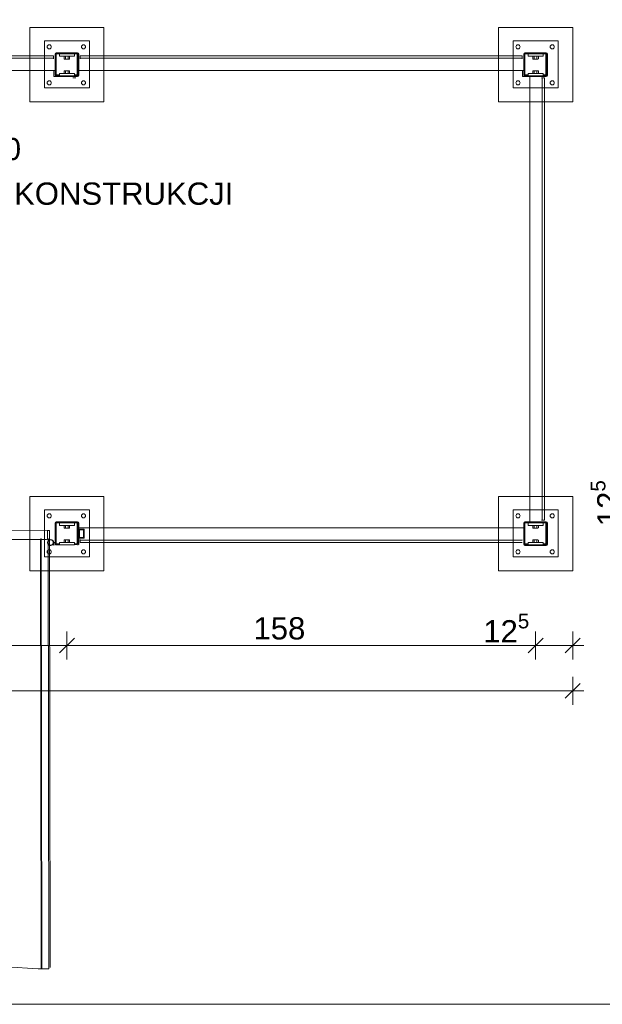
# Model space of a CAD drawing. Header units: millimetres. Extents: x -167328 to -157314, y 101096 to 108030.
# Tile 3 of 8: x -162871 to -160906, y 101105 to 104422. Entities that reach past the tile are written whole.
import ezdxf
from ezdxf.xclip import XClip

# ---------------------------------------------------------------- set-up
doc = ezdxf.new("R2010")
doc.units = ezdxf.units.MM
doc.header["$MEASUREMENT"] = 0
doc.header["$XCLIPFRAME"] = 0
doc.layers.add('2D - Rysunki i Obrazki', color=7, linetype='Continuous')
for name, color, linetype, lineweight in [('ARCH-036 SZCZEGÓŁ WIATY ŚMIETNIKOWEJ_18_Krzywa_Nr_pióra__7', 7, 'Continuous', 18), ('ARCH-036 SZCZEGÓŁ WIATY ŚMIETNIKOWEJ_18_Linia_Nr_pióra__7', 7, 'Continuous', 18), ('ARCH-036 SZCZEGÓŁ WIATY ŚMIETNIKOWEJ_18_Polilinia_Nr_pióra__7', 7, 'Continuous', 18), ('ARCH-036 SZCZEGÓŁ WIATY ŚMIETNIKOWEJ_18_Łuk_Nr_pióra__7', 7, 'Continuous', 18)]:
    doc.layers.add(name, color=color, linetype=linetype, lineweight=lineweight)
doc.layers.add('ARCH-036 SZCZEGÓŁ WIATY ŚMIETNIKOWEJ_18_Tekst_Nr_pióra__251', color=7, linetype='Continuous', lineweight=18, true_color=0x6d6d6d)
doc.layers.add('ARCH-036 SZCZEGÓŁ WIATY ŚMIETNIKOWEJ_18_Wymiary_Nr_pióra__251', color=7, linetype='Continuous', lineweight=18, true_color=0x6d6d6d)
doc.styles.add('STYL_AUTOMATYCZNY_1', font='arial.ttf')

# ---------------------------------------------------------------- blocks, each defined once
blk = doc.blocks.new('Rysunek_1_18', base_point=(-162320.9, 104563.3))
at = {"layer": 'ARCH-036 SZCZEGÓŁ WIATY ŚMIETNIKOWEJ_18_Krzywa_Nr_pióra__7', "color": 7, "linetype": 'Continuous', "lineweight": 18}
for p, q in [((-162720.5, 104298), (-162718.2, 104298.7)), ((-162720.5, 104298), (-162718.2, 104298.7)), ((-162718.2, 104289.4), (-162720.5, 104290.2)), ((-162718.2, 104289.4), (-162720.5, 104290.2)), ((-162718.2, 104298.7), (-162715.9, 104298)), ((-162718.2, 104298.7), (-162715.9, 104298)), ((-162715.9, 104290.2), (-162718.2, 104289.4)), ((-162715.9, 104290.2), (-162718.2, 104289.4)), ((-162715.9, 104298), (-162711.3, 104298.7)), ((-162715.9, 104298), (-162711.3, 104298.7)), ((-162711.3, 104289.4), (-162715.9, 104290.2)), ((-162711.3, 104289.4), (-162715.9, 104290.2)), ((-162711.3, 104298.7), (-162706.7, 104298)), ((-162711.3, 104298.7), (-162706.7, 104298)), ((-162706.7, 104290.2), (-162711.3, 104289.4)), ((-162706.7, 104290.2), (-162711.3, 104289.4)), ((-162706.7, 104298), (-162704.4, 104298.7)), ((-162706.7, 104298), (-162704.4, 104298.7)), ((-162704.4, 104289.4), (-162706.7, 104290.2)), ((-162704.4, 104289.4), (-162706.7, 104290.2)), ((-162704.4, 104298.7), (-162702.1, 104298)), ((-162704.4, 104298.7), (-162702.1, 104298)), ((-162702.1, 104290.2), (-162704.4, 104289.4)), ((-162702.1, 104290.2), (-162704.4, 104289.4)), ((-161140.5, 104298), (-161138.2, 104298.7)), ((-161138.2, 104289.4), (-161140.5, 104290.2)), ((-161138.2, 104298.7), (-161135.9, 104298)), ((-161135.9, 104290.2), (-161138.2, 104289.4)), ((-161135.9, 104298), (-161131.3, 104298.7)), ((-161131.3, 104289.4), (-161135.9, 104290.2)), ((-161131.3, 104298.7), (-161126.7, 104298)), ((-161126.7, 104290.2), (-161131.3, 104289.4)), ((-161126.7, 104298), (-161124.4, 104298.7)), ((-161124.4, 104289.4), (-161126.7, 104290.2)), ((-161124.4, 104298.7), (-161122.1, 104298)), ((-161122.1, 104290.2), (-161124.4, 104289.4)), ((-162720.5, 104249.3), (-162718.2, 104250)), ((-162720.5, 104249.3), (-162718.2, 104250)), ((-162718.2, 104240.7), (-162720.5, 104241.5)), ((-162718.2, 104240.7), (-162720.5, 104241.5)), ((-162718.2, 104250), (-162715.9, 104249.3)), ((-162718.2, 104250), (-162715.9, 104249.3)), ((-162715.9, 104241.5), (-162718.2, 104240.7)), ((-162715.9, 104241.5), (-162718.2, 104240.7)), ((-162715.9, 104249.3), (-162711.3, 104250)), ((-162715.9, 104249.3), (-162711.3, 104250)), ((-162711.3, 104240.7), (-162715.9, 104241.5)), ((-162711.3, 104240.7), (-162715.9, 104241.5)), ((-162711.3, 104250), (-162706.7, 104249.3)), ((-162711.3, 104250), (-162706.7, 104249.3)), ((-162706.7, 104241.5), (-162711.3, 104240.7)), ((-162706.7, 104241.5), (-162711.3, 104240.7)), ((-162706.7, 104249.3), (-162704.4, 104250)), ((-162706.7, 104249.3), (-162704.4, 104250)), ((-162704.4, 104240.7), (-162706.7, 104241.5)), ((-162704.4, 104240.7), (-162706.7, 104241.5)), ((-162704.4, 104250), (-162702.1, 104249.3)), ((-162704.4, 104250), (-162702.1, 104249.3)), ((-162702.1, 104241.5), (-162704.4, 104240.7)), ((-162702.1, 104241.5), (-162704.4, 104240.7)), ((-161140.5, 104249.3), (-161138.2, 104250)), ((-161138.2, 104240.7), (-161140.5, 104241.5)), ((-161138.2, 104250), (-161135.9, 104249.3)), ((-161135.9, 104241.5), (-161138.2, 104240.7)), ((-161135.9, 104249.3), (-161131.3, 104250)), ((-161131.3, 104240.7), (-161135.9, 104241.5)), ((-161131.3, 104250), (-161126.7, 104249.3)), ((-161126.7, 104241.5), (-161131.3, 104240.7)), ((-161126.7, 104249.3), (-161124.4, 104250)), ((-161124.4, 104240.7), (-161126.7, 104241.5)), ((-161124.4, 104250), (-161122.1, 104249.3)), ((-161122.1, 104241.5), (-161124.4, 104240.7)), ((-162720.5, 102718), (-162718.2, 102718.7)), ((-162720.5, 102718), (-162718.2, 102718.7)), ((-162718.2, 102709.4), (-162720.5, 102710.2)), ((-162718.2, 102709.4), (-162720.5, 102710.2)), ((-162718.2, 102718.7), (-162715.9, 102718)), ((-162718.2, 102718.7), (-162715.9, 102718)), ((-162715.9, 102710.2), (-162718.2, 102709.4)), ((-162715.9, 102710.2), (-162718.2, 102709.4)), ((-162715.9, 102718), (-162711.3, 102718.7)), ((-162715.9, 102718), (-162711.3, 102718.7)), ((-162711.3, 102709.4), (-162715.9, 102710.2)), ((-162711.3, 102709.4), (-162715.9, 102710.2)), ((-162711.3, 102718.7), (-162706.7, 102718)), ((-162711.3, 102718.7), (-162706.7, 102718)), ((-162706.7, 102710.2), (-162711.3, 102709.4)), ((-162706.7, 102710.2), (-162711.3, 102709.4)), ((-162706.7, 102718), (-162704.4, 102718.7)), ((-162706.7, 102718), (-162704.4, 102718.7)), ((-162704.4, 102709.4), (-162706.7, 102710.2)), ((-162704.4, 102709.4), (-162706.7, 102710.2)), ((-162704.4, 102718.7), (-162702.1, 102718)), ((-162704.4, 102718.7), (-162702.1, 102718)), ((-162702.1, 102710.2), (-162704.4, 102709.4)), ((-162702.1, 102710.2), (-162704.4, 102709.4)), ((-161140.5, 102718), (-161138.2, 102718.7)), ((-161138.2, 102709.4), (-161140.5, 102710.2)), ((-161138.2, 102718.7), (-161135.9, 102718)), ((-161135.9, 102710.2), (-161138.2, 102709.4)), ((-161135.9, 102718), (-161131.3, 102718.7)), ((-161131.3, 102709.4), (-161135.9, 102710.2)), ((-161131.3, 102718.7), (-161126.7, 102718)), ((-161126.7, 102710.2), (-161131.3, 102709.4)), ((-161126.7, 102718), (-161124.4, 102718.7)), ((-161124.4, 102709.4), (-161126.7, 102710.2)), ((-161124.4, 102718.7), (-161122.1, 102718)), ((-161122.1, 102710.2), (-161124.4, 102709.4)), ((-162720.5, 102669.3), (-162718.2, 102670)), ((-162720.5, 102669.3), (-162718.2, 102670)), ((-162718.2, 102660.7), (-162720.5, 102661.5)), ((-162718.2, 102660.7), (-162720.5, 102661.5)), ((-162718.2, 102670), (-162715.9, 102669.3)), ((-162718.2, 102670), (-162715.9, 102669.3)), ((-162715.9, 102661.5), (-162718.2, 102660.7)), ((-162715.9, 102661.5), (-162718.2, 102660.7)), ((-162715.9, 102669.3), (-162711.3, 102670)), ((-162715.9, 102669.3), (-162711.3, 102670)), ((-162711.3, 102660.7), (-162715.9, 102661.5)), ((-162711.3, 102660.7), (-162715.9, 102661.5)), ((-162711.3, 102670), (-162706.7, 102669.3)), ((-162711.3, 102670), (-162706.7, 102669.3)), ((-162706.7, 102661.5), (-162711.3, 102660.7)), ((-162706.7, 102661.5), (-162711.3, 102660.7)), ((-162706.7, 102669.3), (-162704.4, 102670)), ((-162706.7, 102669.3), (-162704.4, 102670)), ((-162704.4, 102660.7), (-162706.7, 102661.5)), ((-162704.4, 102660.7), (-162706.7, 102661.5)), ((-162704.4, 102670), (-162702.1, 102669.3)), ((-162704.4, 102670), (-162702.1, 102669.3)), ((-162702.1, 102661.5), (-162704.4, 102660.7)), ((-162702.1, 102661.5), (-162704.4, 102660.7)), ((-161140.5, 102669.3), (-161138.2, 102670)), ((-161138.2, 102660.7), (-161140.5, 102661.5)), ((-161138.2, 102670), (-161135.9, 102669.3)), ((-161135.9, 102661.5), (-161138.2, 102660.7)), ((-161135.9, 102669.3), (-161131.3, 102670)), ((-161131.3, 102660.7), (-161135.9, 102661.5)), ((-161131.3, 102670), (-161126.7, 102669.3)), ((-161126.7, 102661.5), (-161131.3, 102660.7)), ((-161126.7, 102669.3), (-161124.4, 102670)), ((-161124.4, 102660.7), (-161126.7, 102661.5)), ((-161124.4, 102670), (-161122.1, 102669.3)), ((-161122.1, 102661.5), (-161124.4, 102660.7))]:
    blk.add_line(p, q, dxfattribs=at)
at = {"layer": 'ARCH-036 SZCZEGÓŁ WIATY ŚMIETNIKOWEJ_18_Linia_Nr_pióra__7', "color": 7, "linetype": 'Continuous', "lineweight": 18}
for p, q in [((-162836.3, 104145.7), (-162836.3, 104395.7)), ((-162836.3, 104395.7), (-162586.3, 104395.7)), ((-162836.3, 104145.7), (-162836.3, 104395.7)), ((-162836.3, 104395.7), (-162586.3, 104395.7)), ((-162586.3, 104395.7), (-162586.3, 104145.7)), ((-162586.3, 104395.7), (-162586.3, 104145.7)), ((-161256.3, 104145.7), (-161256.3, 104395.7)), ((-161256.3, 104395.7), (-161006.3, 104395.7)), ((-161006.3, 104395.7), (-161006.3, 104145.7)), ((-161201.3, 104350.7), (-161055.3, 104350.7)), ((-161055.3, 104350.7), (-161055.3, 104201.6)), ((-162756.3, 104300.7), (-164246.3, 104300.7)), ((-162756.3, 104300.7), (-164246.3, 104300.7)), ((-162756.3, 104293), (-164246.3, 104293)), ((-162756.3, 104292.7), (-164246.3, 104292.7)), ((-162756.3, 104300.7), (-162756.3, 104300.7)), ((-162756.3, 104300.7), (-162756.3, 104300.5)), ((-162756.3, 104300.7), (-162756.3, 104300.7)), ((-162756.3, 104300.7), (-162756.3, 104300.5)), ((-162756.3, 104300.5), (-162756.3, 104293)), ((-162756.3, 104300.5), (-162756.3, 104293)), ((-162756.3, 104293), (-162756.3, 104292.7)), ((-162756.3, 104293), (-162756.3, 104292.7)), ((-162756.3, 104292.7), (-162756.3, 104291.7)), ((-162756.3, 104292.7), (-162756.3, 104291.7)), ((-162756.3, 104291.7), (-162756.3, 104291.1)), ((-162756.3, 104291.7), (-162756.3, 104291.1)), ((-162756.3, 104290.7), (-162756.3, 104291.1)), ((-162756.3, 104290.7), (-162756.3, 104291.1)), ((-162751.3, 104234.7), (-162751.3, 104306.7)), ((-162751.3, 104234.7), (-162751.3, 104306.7)), ((-162749.3, 104234.7), (-162749.3, 104306.7)), ((-162749.3, 104234.7), (-162749.3, 104306.7)), ((-162747.3, 104310.7), (-162675.3, 104310.7)), ((-162747.3, 104310.7), (-162675.3, 104310.7)), ((-162747.3, 104308.7), (-162675.3, 104308.7)), ((-162747.3, 104308.7), (-162675.3, 104308.7)), ((-162747.3, 104237.7), (-162747.3, 104305.7)), ((-162747.3, 104237.7), (-162747.3, 104305.7)), ((-162746.3, 104306.7), (-162736.3, 104306.7)), ((-162746.3, 104306.7), (-162736.3, 104306.7)), ((-162736.3, 104306.7), (-162736.3, 104298.7)), ((-162736.3, 104306.7), (-162686.3, 104306.7)), ((-162736.3, 104306.7), (-162736.3, 104298.7)), ((-162736.3, 104306.7), (-162686.3, 104306.7)), ((-162736.3, 104298.7), (-162686.3, 104298.7)), ((-162736.3, 104298.7), (-162686.3, 104298.7)), ((-162720.5, 104298), (-162719.3, 104298.7)), ((-162720.5, 104298), (-162719.3, 104298.7)), ((-162720.5, 104298), (-162720.5, 104290.2)), ((-162720.5, 104298), (-162720.5, 104290.2)), ((-162719.3, 104289.4), (-162720.5, 104290.2)), ((-162719.3, 104289.4), (-162720.5, 104290.2)), ((-162719.3, 104306.7), (-162719.3, 104308.7)), ((-162719.3, 104306.7), (-162719.3, 104308.7)), ((-162719.3, 104289.4), (-162718.2, 104289.4)), ((-162719.3, 104289.4), (-162718.2, 104289.4)), ((-162711.3, 104289.4), (-162718.2, 104289.4)), ((-162711.3, 104289.4), (-162718.2, 104289.4)), ((-162715.9, 104298), (-162715.9, 104290.2)), ((-162715.9, 104298), (-162715.9, 104290.2)), ((-162704.4, 104289.4), (-162711.3, 104289.4)), ((-162704.4, 104289.4), (-162711.3, 104289.4)), ((-162706.7, 104298), (-162706.7, 104290.2)), ((-162706.7, 104298), (-162706.7, 104290.2)), ((-162705.3, 104306.7), (-162705.3, 104308.7)), ((-162705.3, 104306.7), (-162705.3, 104308.7)), ((-162704.4, 104289.4), (-162703.3, 104289.4)), ((-162704.4, 104289.4), (-162703.3, 104289.4)), ((-162703.3, 104298.7), (-162702.1, 104298)), ((-162703.3, 104298.7), (-162702.1, 104298)), ((-162702.1, 104290.2), (-162703.3, 104289.4)), ((-162702.1, 104290.2), (-162703.3, 104289.4)), ((-162702.1, 104298), (-162702.1, 104290.2)), ((-162702.1, 104298), (-162702.1, 104290.2)), ((-162686.3, 104306.7), (-162678.3, 104306.7)), ((-162686.3, 104306.7), (-162686.3, 104298.7)), ((-162686.3, 104306.7), (-162678.3, 104306.7)), ((-162686.3, 104306.7), (-162686.3, 104298.7)), ((-162677.3, 104305.7), (-162677.3, 104237.7)), ((-162677.3, 104305.7), (-162677.3, 104237.7)), ((-162675.3, 104305.7), (-162675.3, 104237.7)), ((-162675.3, 104305.7), (-162675.3, 104237.7)), ((-162673.3, 104306.7), (-162673.3, 104234.7)), ((-162673.3, 104306.7), (-162673.3, 104234.7)), ((-162671.3, 104306.7), (-162671.3, 104234.7)), ((-162671.3, 104306.7), (-162671.3, 104234.7)), ((-161176.3, 104300.7), (-162666.3, 104300.7)), ((-161176.3, 104300.7), (-162666.3, 104300.7)), ((-162666.3, 104300.7), (-162666.3, 104300.5)), ((-162666.3, 104300.7), (-162666.3, 104300.7)), ((-162666.3, 104293), (-162666.3, 104300.5)), ((-162666.3, 104292.7), (-162666.3, 104293)), ((-161176.3, 104293), (-162666.3, 104293)), ((-162666.3, 104292.7), (-162666.3, 104291.7)), ((-162666.3, 104291.1), (-162666.3, 104291.7)), ((-162666.3, 104290.7), (-162666.3, 104291.1)), ((-161176.3, 104300.7), (-161176.3, 104300.7)), ((-161176.3, 104300.7), (-161176.3, 104300.5)), ((-161176.3, 104300.5), (-161176.3, 104293)), ((-161176.3, 104293), (-161176.3, 104292.7)), ((-161176.3, 104292.7), (-161176.3, 104291.7)), ((-161176.3, 104291.7), (-161176.3, 104291.1)), ((-161176.3, 104290.7), (-161176.3, 104291.1)), ((-161171.3, 104234.7), (-161171.3, 104306.7)), ((-161169.3, 104234.7), (-161169.3, 104306.7)), ((-161167.3, 104310.7), (-161095.3, 104310.7)), ((-161167.3, 104308.7), (-161095.3, 104308.7)), ((-161167.3, 104237.7), (-161167.3, 104305.7)), ((-161166.3, 104306.7), (-161156.3, 104306.7)), ((-161156.3, 104306.7), (-161156.3, 104298.7)), ((-161156.3, 104306.7), (-161106.3, 104306.7)), ((-161156.3, 104298.7), (-161106.3, 104298.7)), ((-161140.5, 104298), (-161139.3, 104298.7)), ((-161140.5, 104298), (-161140.5, 104290.2)), ((-161139.3, 104289.4), (-161140.5, 104290.2)), ((-161139.3, 104306.7), (-161139.3, 104308.7)), ((-161139.3, 104289.4), (-161138.2, 104289.4)), ((-161131.3, 104289.4), (-161138.2, 104289.4)), ((-161135.9, 104298), (-161135.9, 104290.2)), ((-161124.4, 104289.4), (-161131.3, 104289.4)), ((-161126.7, 104298), (-161126.7, 104290.2)), ((-161125.3, 104306.7), (-161125.3, 104308.7)), ((-161124.4, 104289.4), (-161123.3, 104289.4)), ((-161123.3, 104298.7), (-161122.1, 104298)), ((-161122.1, 104290.2), (-161123.3, 104289.4)), ((-161122.1, 104298), (-161122.1, 104290.2)), ((-161106.3, 104306.7), (-161098.3, 104306.7)), ((-161106.3, 104306.7), (-161106.3, 104298.7)), ((-161097.3, 104305.7), (-161097.3, 104237.7)), ((-161095.3, 104305.7), (-161095.3, 104237.7)), ((-161093.3, 104306.7), (-161093.3, 104234.7)), ((-161091.3, 104306.7), (-161091.3, 104234.7)), ((-162751.3, 104250.7), (-164251.3, 104250.7)), ((-162755.3, 104230.7), (-162755.3, 104250.7)), ((-162755.3, 104230.7), (-162755.3, 104250.7)), ((-162747.3, 104230.7), (-162755.3, 104230.7)), ((-162747.3, 104230.7), (-162755.3, 104230.7)), ((-162736.3, 104232.7), (-162747.3, 104232.7)), ((-162736.3, 104232.7), (-162747.3, 104232.7)), ((-162675.3, 104230.7), (-162747.3, 104230.7)), ((-162675.3, 104230.7), (-162747.3, 104230.7)), ((-162736.3, 104236.7), (-162746.3, 104236.7)), ((-162736.3, 104236.7), (-162746.3, 104236.7)), ((-162746.3, 104234.7), (-162736.3, 104234.7)), ((-162746.3, 104234.7), (-162736.3, 104234.7)), ((-162736.3, 104240.7), (-162736.3, 104232.7)), ((-162736.3, 104240.7), (-162686.3, 104240.7)), ((-162736.3, 104240.7), (-162736.3, 104232.7)), ((-162736.3, 104240.7), (-162686.3, 104240.7)), ((-162736.3, 104232.7), (-162686.3, 104232.7)), ((-162736.3, 104232.7), (-162686.3, 104232.7)), ((-162720.5, 104249.3), (-162719.3, 104250)), ((-162720.5, 104249.3), (-162719.3, 104250)), ((-162720.5, 104249.3), (-162720.5, 104241.5)), ((-162720.5, 104249.3), (-162720.5, 104241.5)), ((-162719.3, 104240.7), (-162720.5, 104241.5)), ((-162719.3, 104240.7), (-162720.5, 104241.5)), ((-162719.3, 104250), (-162718.2, 104250)), ((-162719.3, 104250), (-162718.2, 104250)), ((-162711.3, 104250), (-162718.2, 104250)), ((-162711.3, 104250), (-162718.2, 104250)), ((-162715.9, 104249.3), (-162715.9, 104241.5)), ((-162715.9, 104249.3), (-162715.9, 104241.5)), ((-162704.4, 104250), (-162711.3, 104250)), ((-162704.4, 104250), (-162711.3, 104250)), ((-162706.7, 104249.3), (-162706.7, 104241.5)), ((-162706.7, 104249.3), (-162706.7, 104241.5)), ((-162704.4, 104250), (-162703.3, 104250)), ((-162704.4, 104250), (-162703.3, 104250)), ((-162703.3, 104250), (-162702.1, 104249.3)), ((-162703.3, 104250), (-162702.1, 104249.3)), ((-162702.1, 104241.5), (-162703.3, 104240.7)), ((-162702.1, 104241.5), (-162703.3, 104240.7)), ((-162702.1, 104249.3), (-162702.1, 104241.5)), ((-162702.1, 104249.3), (-162702.1, 104241.5)), ((-162691.3, 104225.7), (-162690.9, 104225.7)), ((-162690.9, 104225.7), (-162690.3, 104225.7)), ((-162689.3, 104225.7), (-162690.3, 104225.7)), ((-162689.3, 104225.7), (-162689.1, 104225.7)), ((-162689.1, 104225.7), (-162681.5, 104225.7)), ((-162686.3, 104240.7), (-162686.3, 104232.7)), ((-162686.3, 104240.7), (-162686.3, 104232.7)), ((-162678.3, 104236.7), (-162686.3, 104236.7)), ((-162678.3, 104236.7), (-162686.3, 104236.7)), ((-162686.3, 104234.7), (-162678.3, 104234.7)), ((-162686.3, 104234.7), (-162678.3, 104234.7)), ((-162675.3, 104232.7), (-162686.3, 104232.7)), ((-162675.3, 104232.7), (-162686.3, 104232.7)), ((-162681.3, 104225.7), (-162681.5, 104225.7)), ((-162681.3, 104225.7), (-162681.3, 104225.7)), ((-161171.3, 104250.7), (-162671.3, 104250.7)), ((-161175.3, 104230.7), (-161175.3, 104250.7)), ((-161167.3, 104230.7), (-161175.3, 104230.7)), ((-161156.3, 104232.7), (-161167.3, 104232.7)), ((-161095.3, 104230.7), (-161167.3, 104230.7)), ((-161156.3, 104236.7), (-161166.3, 104236.7)), ((-161166.3, 104234.7), (-161156.3, 104234.7)), ((-161156.3, 104240.7), (-161156.3, 104232.7)), ((-161156.3, 104240.7), (-161106.3, 104240.7)), ((-161156.3, 104232.7), (-161106.3, 104232.7)), ((-161151.3, 102730.7), (-161151.3, 104230.7)), ((-161140.5, 104249.3), (-161139.3, 104250)), ((-161140.5, 104249.3), (-161140.5, 104241.5)), ((-161139.3, 104240.7), (-161140.5, 104241.5)), ((-161139.3, 104250), (-161138.2, 104250)), ((-161131.3, 104250), (-161138.2, 104250)), ((-161135.9, 104249.3), (-161135.9, 104241.5)), ((-161124.4, 104250), (-161131.3, 104250)), ((-161126.7, 104249.3), (-161126.7, 104241.5)), ((-161124.4, 104250), (-161123.3, 104250)), ((-161123.3, 104250), (-161122.1, 104249.3)), ((-161122.1, 104241.5), (-161123.3, 104240.7)), ((-161122.1, 104249.3), (-161122.1, 104241.5)), ((-161111.3, 104225.7), (-161110.9, 104225.7)), ((-161110.9, 104225.7), (-161110.3, 104225.7)), ((-161109.3, 104225.7), (-161110.3, 104225.7)), ((-161109.3, 104225.7), (-161109.1, 104225.7)), ((-161109.3, 102735.7), (-161109.3, 104225.7)), ((-161109.1, 104225.7), (-161101.5, 104225.7)), ((-161109.1, 102735.7), (-161109.1, 104225.7)), ((-161106.3, 104240.7), (-161106.3, 104232.7)), ((-161098.3, 104236.7), (-161106.3, 104236.7)), ((-161106.3, 104234.7), (-161098.3, 104234.7)), ((-161095.3, 104232.7), (-161106.3, 104232.7)), ((-161101.3, 104225.7), (-161101.5, 104225.7)), ((-161101.3, 102735.7), (-161101.3, 104225.7)), ((-161101.3, 102735.7), (-161101.3, 104225.7)), ((-161101.3, 104225.7), (-161101.3, 104225.7)), ((-162586.3, 104145.7), (-162836.3, 104145.7)), ((-162586.3, 104145.7), (-162836.3, 104145.7)), ((-161006.3, 104145.7), (-161256.3, 104145.7)), ((-162836.3, 102565.7), (-162836.3, 102815.7)), ((-162836.3, 102815.7), (-162586.3, 102815.7)), ((-162836.3, 102565.7), (-162836.3, 102815.7)), ((-162836.3, 102815.7), (-162586.3, 102815.7)), ((-162586.3, 102815.7), (-162586.3, 102565.7)), ((-162586.3, 102815.7), (-162586.3, 102565.7)), ((-161256.3, 102565.7), (-161256.3, 102815.7)), ((-161256.3, 102815.7), (-161006.3, 102815.7)), ((-161006.3, 102815.7), (-161006.3, 102565.7)), ((-162751.3, 102654.7), (-162751.3, 102726.7)), ((-162751.3, 102654.7), (-162751.3, 102726.7)), ((-162749.3, 102654.7), (-162749.3, 102726.7)), ((-162749.3, 102654.7), (-162749.3, 102726.7)), ((-162747.3, 102730.7), (-162675.3, 102730.7)), ((-162747.3, 102730.7), (-162675.3, 102730.7)), ((-162747.3, 102728.7), (-162675.3, 102728.7)), ((-162747.3, 102728.7), (-162675.3, 102728.7)), ((-162746.3, 102726.7), (-162736.3, 102726.7)), ((-162746.3, 102726.7), (-162736.3, 102726.7)), ((-162736.3, 102726.7), (-162736.3, 102718.7)), ((-162736.3, 102726.7), (-162686.3, 102726.7)), ((-162736.3, 102726.7), (-162736.3, 102718.7)), ((-162736.3, 102726.7), (-162686.3, 102726.7)), ((-162719.3, 102726.7), (-162719.3, 102728.7)), ((-162719.3, 102726.7), (-162719.3, 102728.7)), ((-162705.3, 102726.7), (-162705.3, 102728.7)), ((-162705.3, 102726.7), (-162705.3, 102728.7)), ((-162686.3, 102726.7), (-162678.3, 102726.7)), ((-162686.3, 102726.7), (-162686.3, 102718.7)), ((-162686.3, 102726.7), (-162678.3, 102726.7)), ((-162686.3, 102726.7), (-162686.3, 102718.7)), ((-162673.3, 102726.7), (-162673.3, 102654.7)), ((-162671.3, 102726.7), (-162671.3, 102654.7)), ((-161171.3, 102654.7), (-161171.3, 102726.7)), ((-161169.3, 102654.7), (-161169.3, 102726.7)), ((-161167.3, 102730.7), (-161095.3, 102730.7)), ((-161167.3, 102728.7), (-161095.3, 102728.7)), ((-161166.3, 102726.7), (-161156.3, 102726.7)), ((-161156.3, 102726.7), (-161156.3, 102718.7)), ((-161156.3, 102726.7), (-161106.3, 102726.7)), ((-161139.3, 102726.7), (-161139.3, 102728.7)), ((-161125.3, 102726.7), (-161125.3, 102728.7)), ((-161111.3, 102735.7), (-161110.9, 102735.7)), ((-161110.3, 102735.7), (-161110.9, 102735.7)), ((-161109.3, 102735.7), (-161110.3, 102735.7)), ((-161109.1, 102735.7), (-161109.3, 102735.7)), ((-161101.5, 102735.7), (-161109.1, 102735.7)), ((-161106.3, 102726.7), (-161098.3, 102726.7)), ((-161106.3, 102726.7), (-161106.3, 102718.7)), ((-161101.3, 102735.7), (-161101.5, 102735.7)), ((-161101.3, 102735.7), (-161101.3, 102735.7)), ((-161093.3, 102726.7), (-161093.3, 102654.7)), ((-161091.3, 102726.7), (-161091.3, 102654.7)), ((-164224.4, 102698.4), (-162778.4, 102700.8)), ((-162776.4, 102700.8), (-162770.4, 102700.9)), ((-162776.4, 102700.8), (-162770.4, 102700.9)), ((-162776.4, 102700.8), (-162776.4, 102698.8)), ((-162776.4, 102700.8), (-162776.4, 102698.8)), ((-162776.3, 102674.8), (-162776.4, 102698.8)), ((-162776.3, 102674.8), (-162776.4, 102698.8)), ((-162770.4, 102700.9), (-162770.3, 102670.9)), ((-162770.4, 102700.9), (-162770.3, 102670.9)), ((-162747.3, 102657.7), (-162747.3, 102725.7)), ((-162747.3, 102657.7), (-162747.3, 102725.7)), ((-162736.3, 102718.7), (-162686.3, 102718.7)), ((-162736.3, 102718.7), (-162686.3, 102718.7)), ((-162720.5, 102718), (-162719.3, 102718.7)), ((-162720.5, 102718), (-162719.3, 102718.7)), ((-162720.5, 102718), (-162720.5, 102710.2)), ((-162720.5, 102718), (-162720.5, 102710.2)), ((-162719.3, 102709.4), (-162720.5, 102710.2)), ((-162719.3, 102709.4), (-162720.5, 102710.2)), ((-162719.3, 102709.4), (-162718.2, 102709.4)), ((-162719.3, 102709.4), (-162718.2, 102709.4)), ((-162711.3, 102709.4), (-162718.2, 102709.4)), ((-162711.3, 102709.4), (-162718.2, 102709.4)), ((-162715.9, 102718), (-162715.9, 102710.2)), ((-162715.9, 102718), (-162715.9, 102710.2)), ((-162704.4, 102709.4), (-162711.3, 102709.4)), ((-162704.4, 102709.4), (-162711.3, 102709.4)), ((-162706.7, 102718), (-162706.7, 102710.2)), ((-162706.7, 102718), (-162706.7, 102710.2)), ((-162704.4, 102709.4), (-162703.3, 102709.4)), ((-162704.4, 102709.4), (-162703.3, 102709.4)), ((-162703.3, 102718.7), (-162702.1, 102718)), ((-162703.3, 102718.7), (-162702.1, 102718)), ((-162702.1, 102710.2), (-162703.3, 102709.4)), ((-162702.1, 102710.2), (-162703.3, 102709.4)), ((-162702.1, 102718), (-162702.1, 102710.2)), ((-162702.1, 102718), (-162702.1, 102710.2)), ((-162677.3, 102725.7), (-162677.3, 102657.7)), ((-162677.3, 102725.7), (-162677.3, 102657.7)), ((-162675.3, 102725.7), (-162675.3, 102657.7)), ((-162675.3, 102725.7), (-162675.3, 102657.7)), ((-161171.3, 102710.7), (-162671.3, 102710.7)), ((-162670.3, 102705.7), (-162654.3, 102705.7)), ((-162669.3, 102703.7), (-162669.3, 102677.7)), ((-162655.3, 102703.7), (-162669.3, 102703.7)), ((-162655.3, 102677.7), (-162655.3, 102703.7)), ((-162653.3, 102704.7), (-162653.3, 102676.7)), ((-161167.3, 102657.7), (-161167.3, 102725.7)), ((-161156.3, 102718.7), (-161106.3, 102718.7)), ((-161140.5, 102718), (-161139.3, 102718.7)), ((-161140.5, 102718), (-161140.5, 102710.2)), ((-161139.3, 102709.4), (-161140.5, 102710.2)), ((-161139.3, 102709.4), (-161138.2, 102709.4)), ((-161131.3, 102709.4), (-161138.2, 102709.4)), ((-161135.9, 102718), (-161135.9, 102710.2)), ((-161124.4, 102709.4), (-161131.3, 102709.4)), ((-161126.7, 102718), (-161126.7, 102710.2)), ((-161124.4, 102709.4), (-161123.3, 102709.4)), ((-161123.3, 102718.7), (-161122.1, 102718)), ((-161122.1, 102710.2), (-161123.3, 102709.4)), ((-161122.1, 102718), (-161122.1, 102710.2)), ((-161097.3, 102725.7), (-161097.3, 102657.7)), ((-161095.3, 102725.7), (-161095.3, 102657.7)), ((-164222.3, 102668.4), (-162780.3, 102670.8)), ((-162797.8, 101226.8), (-162800.3, 102672.8)), ((-162795.8, 101224.8), (-162798.3, 102674.8)), ((-162776.3, 102674.8), (-162776.3, 102670.8)), ((-162776.3, 102674.8), (-162776.3, 102670.8)), ((-162776.3, 102670.8), (-162770.3, 102670.9)), ((-162776.3, 102670.8), (-162770.3, 102670.9)), ((-162771.8, 101224.9), (-162774.3, 102674.8)), ((-162767.8, 101228.9), (-162770.3, 102670.9)), ((-162751.3, 102660.7), (-162756.3, 102660.7)), ((-162751.3, 102660.7), (-162756.3, 102660.7)), ((-162755.3, 102650.7), (-162755.3, 102660.7)), ((-162736.3, 102660.7), (-162736.3, 102652.7)), ((-162736.3, 102660.7), (-162686.3, 102660.7)), ((-162736.3, 102660.7), (-162736.3, 102652.7)), ((-162736.3, 102660.7), (-162686.3, 102660.7)), ((-162720.5, 102669.3), (-162719.3, 102670)), ((-162720.5, 102669.3), (-162719.3, 102670)), ((-162720.5, 102669.3), (-162720.5, 102661.5)), ((-162720.5, 102669.3), (-162720.5, 102661.5)), ((-162719.3, 102660.7), (-162720.5, 102661.5)), ((-162719.3, 102660.7), (-162720.5, 102661.5)), ((-162719.3, 102670), (-162718.2, 102670)), ((-162719.3, 102670), (-162718.2, 102670)), ((-162711.3, 102670), (-162718.2, 102670)), ((-162711.3, 102670), (-162718.2, 102670)), ((-162715.9, 102669.3), (-162715.9, 102661.5)), ((-162715.9, 102669.3), (-162715.9, 102661.5)), ((-162704.4, 102670), (-162711.3, 102670)), ((-162704.4, 102670), (-162711.3, 102670)), ((-162706.7, 102669.3), (-162706.7, 102661.5)), ((-162706.7, 102669.3), (-162706.7, 102661.5)), ((-162704.4, 102670), (-162703.3, 102670)), ((-162704.4, 102670), (-162703.3, 102670)), ((-162703.3, 102670), (-162702.1, 102669.3)), ((-162703.3, 102670), (-162702.1, 102669.3)), ((-162702.1, 102661.5), (-162703.3, 102660.7)), ((-162702.1, 102661.5), (-162703.3, 102660.7)), ((-162702.1, 102669.3), (-162702.1, 102661.5)), ((-162702.1, 102669.3), (-162702.1, 102661.5)), ((-162686.3, 102660.7), (-162686.3, 102652.7)), ((-162686.3, 102660.7), (-162686.3, 102652.7)), ((-162654.3, 102675.7), (-162670.3, 102675.7)), ((-162669.3, 102677.7), (-162655.3, 102677.7)), ((-162666.3, 102670.7), (-162666.3, 102670.4)), ((-162666.3, 102670.4), (-162666.3, 102669.7)), ((-162666.3, 102668.7), (-162666.3, 102669.7)), ((-162666.3, 102668.7), (-162666.3, 102668.5)), ((-161176.3, 102668.7), (-162666.3, 102668.7)), ((-162666.3, 102668.5), (-162666.3, 102661)), ((-161176.3, 102668.5), (-162666.3, 102668.5)), ((-162666.3, 102660.7), (-162666.3, 102661)), ((-161176.3, 102660.7), (-162666.3, 102660.7)), ((-161176.3, 102660.7), (-162666.3, 102660.7)), ((-162666.3, 102660.7), (-162666.3, 102660.7)), ((-161176.3, 102669.7), (-161176.3, 102670.4)), ((-161176.3, 102668.7), (-161176.3, 102669.7)), ((-161176.3, 102668.5), (-161176.3, 102668.7)), ((-161176.3, 102660.7), (-161176.3, 102661)), ((-161176.3, 102660.7), (-161176.3, 102660.7)), ((-161156.3, 102660.7), (-161156.3, 102652.7)), ((-161156.3, 102660.7), (-161106.3, 102660.7)), ((-161140.5, 102669.3), (-161139.3, 102670)), ((-161140.5, 102669.3), (-161140.5, 102661.5)), ((-161139.3, 102660.7), (-161140.5, 102661.5)), ((-161139.3, 102670), (-161138.2, 102670)), ((-161131.3, 102670), (-161138.2, 102670)), ((-161135.9, 102669.3), (-161135.9, 102661.5)), ((-161124.4, 102670), (-161131.3, 102670)), ((-161126.7, 102669.3), (-161126.7, 102661.5)), ((-161124.4, 102670), (-161123.3, 102670)), ((-161123.3, 102670), (-161122.1, 102669.3)), ((-161122.1, 102661.5), (-161123.3, 102660.7)), ((-161122.1, 102669.3), (-161122.1, 102661.5)), ((-161106.3, 102660.7), (-161106.3, 102652.7)), ((-162736.3, 102652.7), (-162747.3, 102652.7)), ((-162736.3, 102652.7), (-162747.3, 102652.7)), ((-162736.3, 102656.7), (-162746.3, 102656.7)), ((-162736.3, 102656.7), (-162746.3, 102656.7)), ((-162746.3, 102654.7), (-162736.3, 102654.7)), ((-162746.3, 102654.7), (-162736.3, 102654.7)), ((-162736.3, 102652.7), (-162686.3, 102652.7)), ((-162736.3, 102652.7), (-162686.3, 102652.7)), ((-162678.3, 102656.7), (-162686.3, 102656.7)), ((-162678.3, 102656.7), (-162686.3, 102656.7)), ((-162686.3, 102654.7), (-162678.3, 102654.7)), ((-162686.3, 102654.7), (-162678.3, 102654.7)), ((-161156.3, 102652.7), (-161167.3, 102652.7)), ((-161095.3, 102650.7), (-161167.3, 102650.7)), ((-161156.3, 102656.7), (-161166.3, 102656.7)), ((-161166.3, 102654.7), (-161156.3, 102654.7)), ((-161156.3, 102652.7), (-161106.3, 102652.7)), ((-161098.3, 102656.7), (-161106.3, 102656.7)), ((-161106.3, 102654.7), (-161098.3, 102654.7)), ((-161095.3, 102652.7), (-161106.3, 102652.7)), ((-162586.3, 102565.7), (-162836.3, 102565.7)), ((-162586.3, 102565.7), (-162836.3, 102565.7)), ((-161006.3, 102565.7), (-161256.3, 102565.7))]:
    blk.add_line(p, q, dxfattribs=at)
at = {"layer": 'ARCH-036 SZCZEGÓŁ WIATY ŚMIETNIKOWEJ_18_Polilinia_Nr_pióra__7', "color": 7, "linetype": 'Continuous', "lineweight": 18, "flags": 128}
blk.add_lwpolyline([(-167327.5, 101105.2), (-157327.5, 101105.2), (-157327.5, 108030.2)], dxfattribs=at)
for points in [[(-162787.3, 104350.7), (-162635.3, 104350.7), (-162635.3, 104192.7), (-162787.3, 104192.7)], [(-161207.3, 104350.7), (-161055.3, 104350.7), (-161055.3, 104192.7), (-161207.3, 104192.7)], [(-162787.3, 102770.7), (-162635.3, 102770.7), (-162635.3, 102612.7), (-162787.3, 102612.7)], [(-161207.3, 102770.7), (-161055.3, 102770.7), (-161055.3, 102612.7), (-161207.3, 102612.7)]]:
    blk.add_lwpolyline(points, close=True, dxfattribs=at)
at = {"layer": 'ARCH-036 SZCZEGÓŁ WIATY ŚMIETNIKOWEJ_18_Wymiary_Nr_pióra__251', "color": 251, "linetype": 'Continuous', "lineweight": 18, "true_color": 0x6d6d6d}
for p, q in [((-162686.3, 102338.9), (-162736.3, 102288.9)), ((-162686.3, 102338.9), (-162736.3, 102288.9)), ((-162711.3, 102267), (-162711.3, 102360.7)), ((-162711.3, 102267), (-162711.3, 102360.7)), ((-161106.3, 102338.9), (-161156.3, 102288.9)), ((-161106.3, 102338.9), (-161156.3, 102288.9)), ((-161131.3, 102267), (-161131.3, 102360.7)), ((-161131.3, 102267), (-161131.3, 102360.7)), ((-161031.3, 102288.9), (-160981.3, 102338.9)), ((-161006.3, 102267), (-161006.3, 102360.7)), ((-164291.3, 102313.9), (-162711.3, 102313.9)), ((-162711.3, 102313.9), (-161131.3, 102313.9)), ((-161131.3, 102313.9), (-161006.3, 102313.9)), ((-161006.3, 102313.9), (-160968.8, 102313.9)), ((-161006.3, 102114.5), (-161006.3, 102208.2)), ((-161031.3, 102136.3), (-160981.3, 102186.3)), ((-165996.3, 102161.3), (-161006.3, 102161.3)), ((-161006.3, 102161.3), (-160968.8, 102161.3))]:
    blk.add_line(p, q, dxfattribs=at)
at = {"layer": 'ARCH-036 SZCZEGÓŁ WIATY ŚMIETNIKOWEJ_18_Łuk_Nr_pióra__7', "color": 7, "linetype": 'Continuous', "lineweight": 18}
for centre, radius in [((-162770.9, 104330.7), 7), ((-162655.3, 104330.7), 7), ((-161190.9, 104330.7), 7), ((-161075.3, 104330.7), 7), ((-162770.9, 104209.4), 7), ((-162655.3, 104209.4), 7), ((-161190.9, 104209.4), 7), ((-161075.3, 104209.4), 7), ((-162770.9, 102750.7), 7), ((-162655.3, 102750.7), 7), ((-161190.9, 102750.7), 7), ((-161075.3, 102750.7), 7), ((-162766.3, 102660.9), 10), ((-162766.3, 102660.9), 10), ((-162766.3, 102660.9), 9), ((-162766.3, 102660.9), 9), ((-162770.9, 102629.4), 7), ((-162655.3, 102629.4), 7), ((-161190.9, 102629.4), 7), ((-161075.3, 102629.4), 7)]:
    blk.add_circle(centre, radius, dxfattribs=at)
for centre, radius, start, end in [((-162747.3, 104306.7), 4, 90, 180), ((-162747.3, 104306.7), 4, 90, 180), ((-162746.3, 104305.7), 3, 90, 180), ((-162747.3, 104306.7), 2, 90, 180), ((-162746.3, 104305.7), 3, 90, 180), ((-162747.3, 104306.7), 2, 90, 180), ((-162746.3, 104305.7), 1, 90, 180), ((-162746.3, 104305.7), 1, 90, 180), ((-162678.3, 104305.7), 3, 0, 90), ((-162678.3, 104305.7), 3, 0, 90), ((-162678.3, 104305.7), 1, 0, 90), ((-162678.3, 104305.7), 1, 0, 90), ((-162675.3, 104306.7), 4, 0, 90), ((-162675.3, 104306.7), 4, 0, 90), ((-162675.3, 104306.7), 2, 0, 90), ((-162675.3, 104306.7), 2, 0, 90), ((-161167.3, 104306.7), 4, 90, 180), ((-161166.3, 104305.7), 3, 90, 180), ((-161167.3, 104306.7), 2, 90, 180), ((-161166.3, 104305.7), 1, 90, 180), ((-161098.3, 104305.7), 3, 0, 90), ((-161098.3, 104305.7), 1, 0, 90), ((-161095.3, 104306.7), 4, 0, 90), ((-161095.3, 104306.7), 2, 0, 90), ((-162747.3, 104234.7), 4, 180, 270), ((-162747.3, 104234.7), 4, 180, 270), ((-162746.3, 104237.7), 3, 180, 270), ((-162746.3, 104237.7), 3, 180, 270), ((-162747.3, 104234.7), 2, 180, 270), ((-162747.3, 104234.7), 2, 180, 270), ((-162746.3, 104237.7), 1, 180, 270), ((-162746.3, 104237.7), 1, 180, 270), ((-162678.3, 104237.7), 1, 270, 0), ((-162678.3, 104237.7), 3, 270, 0), ((-162678.3, 104237.7), 1, 270, 0), ((-162678.3, 104237.7), 3, 270, 0), ((-162675.3, 104234.7), 4, 270, 0), ((-162675.3, 104234.7), 2, 270, 0), ((-162675.3, 104234.7), 4, 270, 0), ((-162675.3, 104234.7), 2, 270, 0), ((-161167.3, 104234.7), 4, 180, 270), ((-161166.3, 104237.7), 3, 180, 270), ((-161167.3, 104234.7), 2, 180, 270), ((-161166.3, 104237.7), 1, 180, 270), ((-161098.3, 104237.7), 1, 270, 0), ((-161098.3, 104237.7), 3, 270, 0), ((-161095.3, 104234.7), 4, 270, 0), ((-161095.3, 104234.7), 2, 270, 0), ((-162747.3, 102726.7), 4, 90, 180), ((-162747.3, 102726.7), 4, 90, 180), ((-162746.3, 102725.7), 3, 90, 180), ((-162747.3, 102726.7), 2, 90, 180), ((-162746.3, 102725.7), 3, 90, 180), ((-162747.3, 102726.7), 2, 90, 180), ((-162746.3, 102725.7), 1, 90, 180), ((-162746.3, 102725.7), 1, 90, 180), ((-162678.3, 102725.7), 3, 0, 90), ((-162678.3, 102725.7), 3, 0, 90), ((-162678.3, 102725.7), 1, 0, 90), ((-162678.3, 102725.7), 1, 0, 90), ((-162675.3, 102726.7), 4, 0, 90), ((-162675.3, 102726.7), 4, 0, 90), ((-162675.3, 102726.7), 2, 0, 90), ((-162675.3, 102726.7), 2, 0, 90), ((-161167.3, 102726.7), 4, 90, 180), ((-161166.3, 102725.7), 3, 90, 180), ((-161167.3, 102726.7), 2, 90, 180), ((-161166.3, 102725.7), 1, 90, 180), ((-161098.3, 102725.7), 3, 0, 90), ((-161098.3, 102725.7), 1, 0, 90), ((-161095.3, 102726.7), 4, 0, 90), ((-161095.3, 102726.7), 2, 0, 90), ((-162778.4, 102698.8), 2, 0.0986, 90.0986), ((-162778.4, 102698.8), 2, 0.0986, 90.0986), ((-162670.3, 102704.7), 1, 90, 180), ((-162654.3, 102704.7), 1, 0, 90), ((-162774.3, 102674.8), 1450, 180.0986, 270.0986), ((-162780.3, 102674.8), 4, 270.0986, 0.0986), ((-162780.3, 102674.8), 4, 270.0986, 0.0986), ((-162766.3, 102660.7), 10, 179.7552, 183.3338), ((-162766.3, 102660.7), 10, 183.3338, 0.442), ((-162766.3, 102660.7), 10, 179.7552, 183.3338), ((-162766.3, 102660.7), 10, 183.3338, 0.442), ((-162670.3, 102676.7), 1, 180, 270), ((-162654.3, 102676.7), 1, 270, 0), ((-162746.3, 102657.7), 3, 180, 270), ((-162746.3, 102657.7), 3, 180, 270), ((-162747.3, 102654.7), 2, 180, 270), ((-162747.3, 102654.7), 2, 180, 270), ((-162746.3, 102657.7), 1, 180, 270), ((-162746.3, 102657.7), 1, 180, 270), ((-162678.3, 102657.7), 1, 270, 0), ((-162678.3, 102657.7), 3, 270, 0), ((-162678.3, 102657.7), 1, 270, 0), ((-162678.3, 102657.7), 3, 270, 0), ((-162675.3, 102654.7), 2, 270, 0), ((-162675.3, 102654.7), 2, 270, 0), ((-161167.3, 102654.7), 4, 180, 270), ((-161166.3, 102657.7), 3, 180, 270), ((-161167.3, 102654.7), 2, 180, 270), ((-161166.3, 102657.7), 1, 180, 270), ((-161098.3, 102657.7), 1, 270, 0), ((-161098.3, 102657.7), 3, 270, 0), ((-161095.3, 102654.7), 4, 270, 0), ((-161095.3, 102654.7), 2, 270, 0)]:
    blk.add_arc(centre, radius, start, end, dxfattribs=at)
at = {"layer": 'ARCH-036 SZCZEGÓŁ WIATY ŚMIETNIKOWEJ_18_Tekst_Nr_pióra__251', "color": 251, "linetype": 'Continuous', "lineweight": 18, "true_color": 0x6d6d6d, "insert": (-164816, 103910.8), "char_height": 75, "width": 2608.46, "attachment_point": 4, "line_spacing_factor": 0.60144, "style": 'STYL_AUTOMATYCZNY_1'}
blk.add_mtext('\\A1;{\\pql;\\fArial|b0|i0|c238|p0;\\W1.000000;STOPA FUNDAMENTOWA 25 x 25 x 120\\P\\pql;\\fArial|b0|i0|c238|p0;\\W1.000000;Z BETONU B20 ZBROJONE 4 O 12\\P\\pql;\\fArial|b0|i0|c238|p0;\\W1.000000;DETAL FUNDAMENTU WG PROJEKTU \\fArial|b0|i0|c238|p0;\\W1.000000;KONSTRUKCJI}', dxfattribs=at)
at = {"layer": 'ARCH-036 SZCZEGÓŁ WIATY ŚMIETNIKOWEJ_18_Wymiary_Nr_pióra__251', "color": 251, "linetype": 'Continuous', "lineweight": 18, "true_color": 0x6d6d6d, "insert": (-160826.8, 102715.7), "char_height": 75, "attachment_point": 7, "rotation": 90, "style": 'STYL_AUTOMATYCZNY_1'}
blk.add_mtext('\\A1;{\\pql;\\fArial|b0|i0|c238|p0;\\W1.000000;12\\fArial|b0|i0|c238|p0;\\W1.000000;\\A1{\\H.66x;\\S5^  ;}}', dxfattribs=at)
blk.add_mtext('\\A1;{\\pql;\\fArial|b0|i0|c238|p0;\\W1.000000;12\\fArial|b0|i0|c238|p0;\\W1.000000;\\A1{\\H.66x;\\S5^  ;}}', dxfattribs=at)
blk.add_mtext('\\A1;{\\pql;\\fArial|b0|i0|c238|p0;\\W1.000000;12\\fArial|b0|i0|c238|p0;\\W1.000000;\\A1{\\H.66x;\\S5^  ;}}', dxfattribs=at)
at = {"layer": 'ARCH-036 SZCZEGÓŁ WIATY ŚMIETNIKOWEJ_18_Wymiary_Nr_pióra__251', "color": 251, "linetype": 'Continuous', "lineweight": 18, "true_color": 0x6d6d6d, "char_height": 75, "attachment_point": 7, "style": 'STYL_AUTOMATYCZNY_1'}
for s, insert in [('\\A1;{\\pql;\\fArial|b0|i0|c238|p0;\\W1.000000;12\\fArial|b0|i0|c238|p0;\\W1.000000;\\A1{\\H.66x;\\S5^  ;}}', (-161307.7, 102302.4)), ('\\A1;{\\pql;\\fArial|b0|i0|c238|p0;\\W1.000000;12\\fArial|b0|i0|c238|p0;\\W1.000000;\\A1{\\H.66x;\\S5^  ;}}', (-161307.7, 102302.4)), ('\\A1;{\\pql;\\fArial|b0|i0|c238|p0;\\W1.000000;12\\fArial|b0|i0|c238|p0;\\W1.000000;\\A1{\\H.66x;\\S5^  ;}}', (-161307.7, 102302.4)), ('\\A1;{\\pql;\\fArial|b0|i0|c238|p0;\\W1.000000;12\\fArial|b0|i0|c238|p0;\\W1.000000;\\A1{\\H.66x;\\S5^  ;}}', (-161307.7, 102302.4)), ('\\A1;{\\pql;\\fArial|b0|i0|c238|p0;\\W1.000000;12\\fArial|b0|i0|c238|p0;\\W1.000000;\\A1{\\H.66x;\\S5^  ;}}', (-161307.7, 102302.4)), ('\\A1;{\\pql;\\fArial|b0|i0|c238|p0;\\W1.000000;158}', (-162082.4, 102333.2)), ('\\A1;{\\pql;\\fArial|b0|i0|c238|p0;\\W1.000000;158}', (-162082.4, 102333.2)), ('\\A1;{\\pql;\\fArial|b0|i0|c238|p0;\\W1.000000;158}', (-162082.4, 102333.2)), ('\\A1;{\\pql;\\fArial|b0|i0|c238|p0;\\W1.000000;158}', (-162082.4, 102333.2)), ('\\A1;{\\pql;\\fArial|b0|i0|c238|p0;\\W1.000000;158}', (-162082.4, 102333.2))]:
    blk.add_mtext(s, dxfattribs=dict(at, insert=insert))

msp = doc.modelspace()

# ---------------------------------------------------------------- block references
at = {"layer": '2D - Rysunki i Obrazki', "color": 253, "linetype": 'Continuous', "lineweight": 18, "true_color": 0xaaaaaa}
ref = msp.add_blockref('Rysunek_1_18', (-162320.9, 104563.3), dxfattribs=at)
XClip(ref).set_block_clipping_path([(-167327.511880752, 101096.4366005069), (-157314.3468496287, 108030.1774616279)])

doc.saveas('drawing.dxf')
